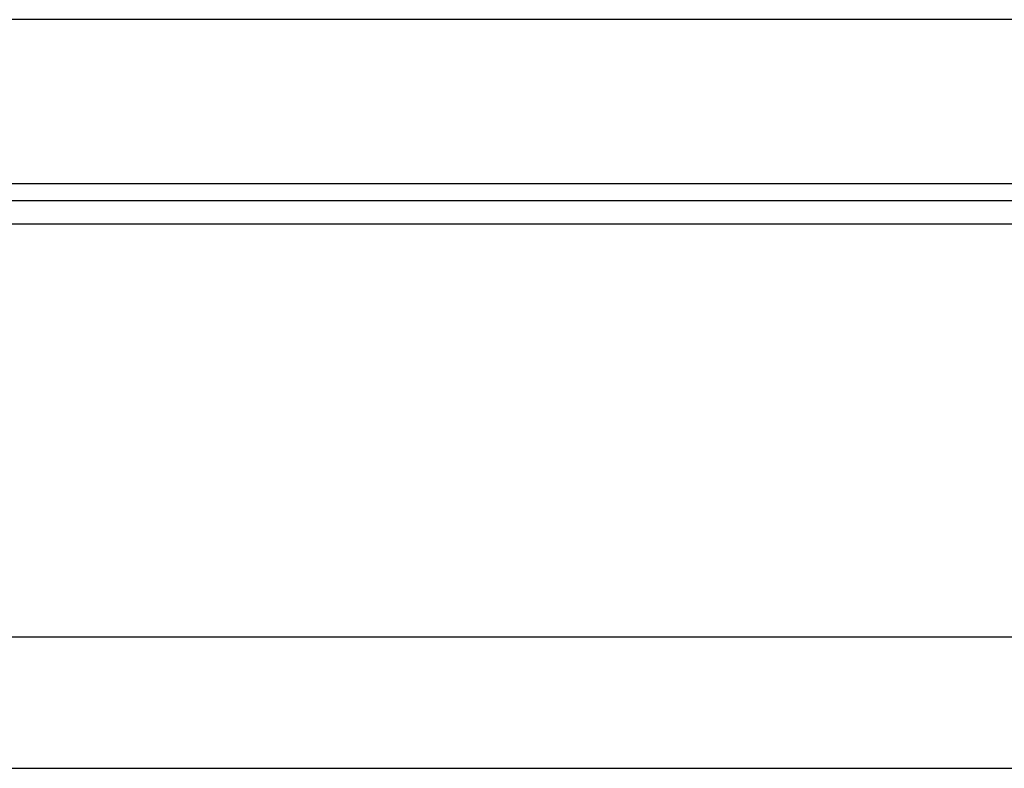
# Model space of a CAD drawing. Header units: millimetres. Extents: x 13 to 548, y 152 to 342.
# Tile 33 of 47: x 423 to 438, y 178 to 189. Entities that reach past the tile are written whole.
import ezdxf

# ---------------------------------------------------------------- set-up
doc = ezdxf.new("R2010")
doc.units = ezdxf.units.MM
doc.header["$LTSCALE"] = 0.15
doc.layers.add('2', color=7, linetype='CONTINUOUS', true_color=0xffffff)
doc.layers.add('OUT', color=3, linetype='CONTINUOUS')

msp = doc.modelspace()

# ---------------------------------------------------------------- linework, layer by layer
at = {"layer": '2', "color": 0, "linetype": 'Continuous'}
for p, q in [((298.74, 186.18), (544.998, 186.18)), ((298.961, 185.827), (544.998, 185.827)), ((300.602, 179.534), (544.998, 179.534)), ((244.998, 177.534), (544.998, 177.534))]:
    msp.add_line(p, q, dxfattribs=at)
at = {"layer": 'OUT', "color": 0}
for p, q in [((455.998, 188.934), (383.998, 188.934)), ((489.998, 186.434), (349.998, 186.434))]:
    msp.add_line(p, q, dxfattribs=at)

doc.saveas('drawing.dxf')
